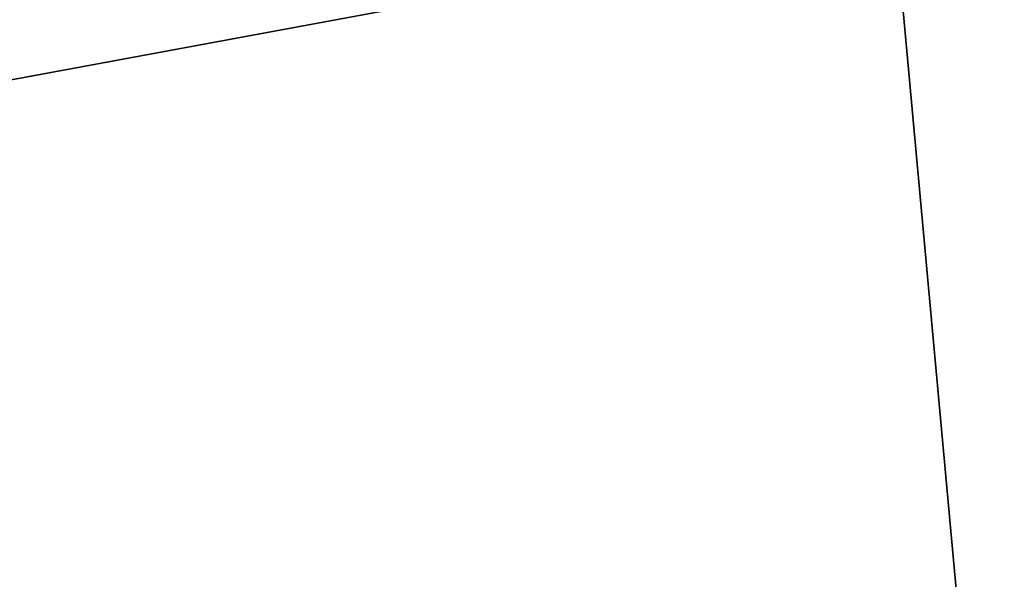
# Model space of a CAD drawing. Header units: inches. Extents: x -151 to 542, y -757 to -65.
# Tile 226 of 256: x 201.823 to 202.946, y -470.48 to -469.842. Entities that reach past the tile are written whole.
import ezdxf

# ---------------------------------------------------------------- set-up
doc = ezdxf.new("R2010")
doc.units = ezdxf.units.IN
doc.header["$MEASUREMENT"] = 0
doc.layers.add('LEVEL4', color=7, linetype='Continuous', true_color=0x068771)

msp = doc.modelspace()

# ---------------------------------------------------------------- meshes
at = {"layer": 'LEVEL4', "color": 254, "true_color": 0xcad1ee}
mesh = msp.add_polyface(dxfattribs=at)
corners = [(202.9461, -471.0881, 862.5179), (202.8209, -469.7234, 852.5179), (202.9461, -471.0881, 852.5179), (202.8209, -469.7234, 862.5179), (202.4195, -468.3274, 862.5179), (202.4195, -468.3274, 852.5179), (201.7236, -466.984, 862.5179), (201.7236, -466.984, 852.5179), (200.7494, -465.7848, 862.5179), (199.3793, -470.3603, 892.5179), (199.4461, -471.0881, 862.5179), (199.4461, -471.0881, 892.5179), (195.4461, -467.0881, 862.5179), (195.4461, -467.0881, 892.5179), (194.7183, -467.1549, 892.5179), (196.174, -467.1549, 862.5179), (196.174, -467.1549, 892.5179), (196.9185, -467.3689, 862.5179), (196.9185, -467.3689, 892.5179), (197.635, -467.7401, 862.5179), (197.635, -467.7401, 892.5179), (198.2746, -468.2597, 862.5179), (198.2746, -468.2597, 892.5179), (198.7941, -468.8993, 862.5179), (198.7941, -468.8993, 892.5179), (199.1653, -469.6157, 862.5179), (199.1653, -469.6157, 892.5179), (199.3793, -470.3603, 862.5179), (199.5502, -464.8106, 862.5179), (197.635, -467.7401, 862.5179), (196.9185, -467.3689, 862.5179), (200.7494, -465.7848, 862.5179), (198.2746, -468.2597, 862.5179), (201.7236, -466.984, 862.5179), (198.7941, -468.8993, 862.5179), (202.4195, -468.3274, 862.5179), (199.1653, -469.6157, 862.5179), (202.8209, -469.7234, 862.5179), (199.3793, -470.3603, 862.5179), (202.9461, -471.0881, 862.5179), (199.4461, -471.0881, 862.5179)]
mesh.append_faces([[corners[k] for k in face] for face in [(0, 1, 2), (3, 1, 0), (4, 1, 3), (4, 5, 1), (6, 5, 4), (6, 7, 5), (8, 7, 6), (9, 10, 11), (12, 13, 14), (15, 13, 12), (15, 16, 13), (17, 16, 15), (17, 18, 16), (19, 18, 17), (19, 20, 18), (21, 20, 19), (21, 22, 20), (23, 22, 21), (23, 24, 22), (25, 24, 23), (25, 26, 24), (27, 26, 25), (27, 9, 26), (10, 9, 27), (28, 29, 30), (31, 32, 29), (33, 32, 31), (33, 34, 32), (35, 34, 33), (35, 36, 34), (37, 36, 35), (37, 38, 36), (39, 38, 37), (39, 40, 38)]], dxfattribs={"color": 254})

doc.saveas('drawing.dxf')
